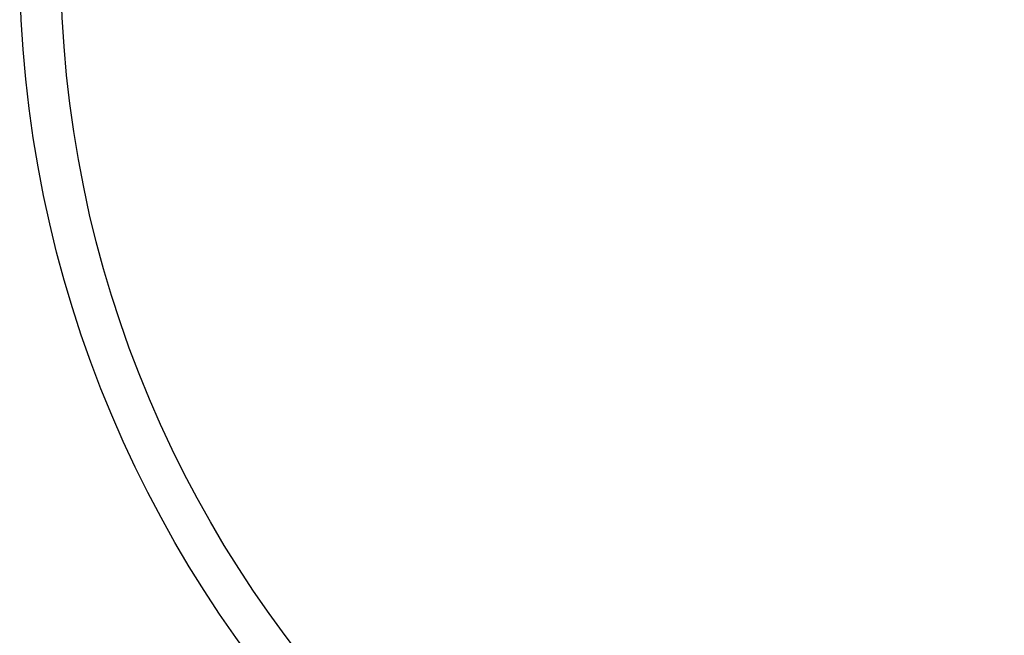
# Model space of a CAD drawing. Extents: x 0 to 3292, y 0 to 2151.
# Tile 3 of 50: x 15 to 135, y 75 to 150. Entities that reach past the tile are written whole.
import ezdxf

# ---------------------------------------------------------------- set-up
doc = ezdxf.new("R2010")
doc.units = 0
doc.layers.add('ETCH_BOTTOM', color=1, linetype='CONTINUOUS')
doc.layers.add('ETCH_TOP', color=4, linetype='CONTINUOUS')

# ---------------------------------------------------------------- blocks, each defined once
blk = doc.blocks.new('T_M2P5_WASHER')
at = {"layer": 'ETCH_BOTTOM'}
for radius in [142.79, 142.79, 137.79]:
    blk.add_circle((0, 0), radius, dxfattribs=at)
at = {"layer": 'ETCH_TOP'}
for radius in [142.79, 142.79, 137.79]:
    blk.add_circle((0, 0), radius, dxfattribs=at)
blk = doc.blocks.new('PLC_MT_HOLE_M2P5_W_WASHER')
at = {"layer": 'ETCH_TOP'}
blk.add_blockref('T_M2P5_WASHER', (0, 0), dxfattribs=at)

msp = doc.modelspace()

# ---------------------------------------------------------------- block references
msp.add_blockref('PLC_MT_HOLE_M2P5_W_WASHER', (157.48, 157.48))

doc.saveas('drawing.dxf')
